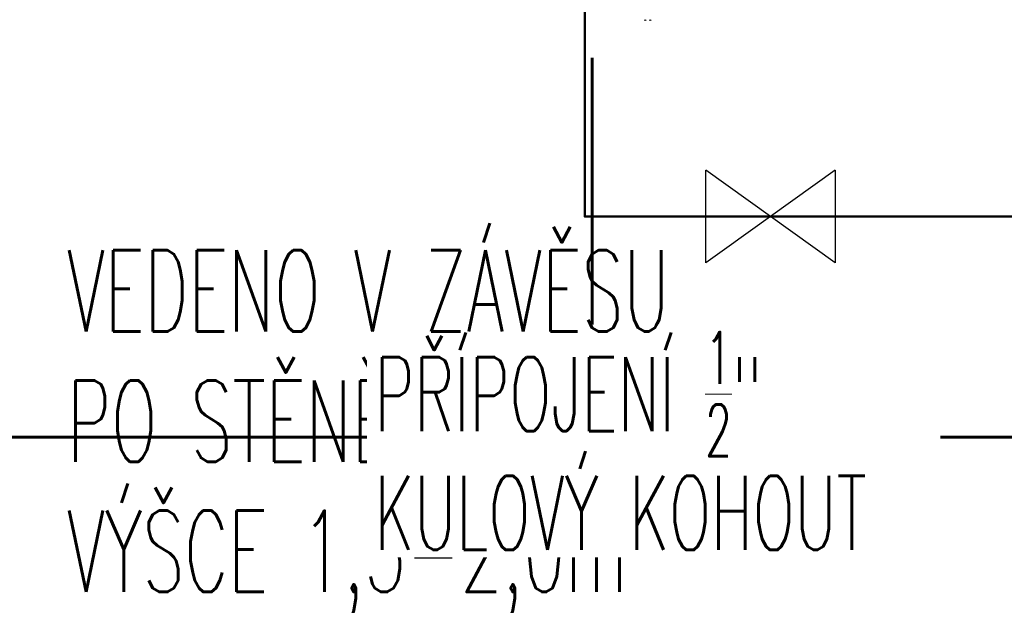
# Model space of a CAD drawing. Header units: millimetres. Extents: x -1254123 to -427507, y -785337 to -378997.
# Tile 22 of 33: x -441376 to -440045, y -473381 to -472590. Entities that reach past the tile are written whole.
import ezdxf

# ---------------------------------------------------------------- set-up
doc = ezdxf.new("R2010")
doc.units = ezdxf.units.MM
doc.header["$LTSCALE"] = 300
doc.layers.get('0').update_dxf_attribs({"lineweight": 9})
for name, color, linetype, lineweight in [('CERNA', 7, 'Continuous', 15), ('UT-kotle', 1, 'Continuous', 50), ('ZP-G-popis', 50, 'Continuous', 18), ('ZP35-PLYN 3kPa', 40, 'Plyn nízkotlak', 50), ('ZTI-G-ARMATURY', 42, 'Continuous', 30), ('ZTI-KS-popis', 80, 'Continuous', 15), ('ZTI-KS-potrubí PŘIPOJ', 76, 'Continuous', 60), ('ZTI-V-popis', 151, 'Continuous', 15)]:
    doc.layers.add(name, color=color, linetype=linetype, lineweight=lineweight)
doc.styles.add('simplex6', font='simplex.shx', dxfattribs={"width": 0.6})
doc.linetypes.add('Plyn nízkotlak', pattern='A,7,-3,7,-3,[12,site.shx,S=1,R=0,X=0,Y=0],-10', length=30)

# ---------------------------------------------------------------- blocks, each defined once
blk = doc.blocks.new('CONDENSINOX_50')
at = {"layer": 'CERNA'}
for points in [[(-347.5, -102.6), (-347.5, -103.1), (-347, -103.6), (-346.4, -103.6), (-345.9, -103.6), (-345.4, -103.1), (-345.4, -102.6)], [(-340.6, -102.6), (-340.6, -103.1), (-340.2, -103.6), (-339.6, -103.6), (-339, -103.6), (-338.6, -103.1), (-338.6, -102.6)]]:
    blk.add_open_spline(points, degree=3, knots=[0, 0, 0, 0, 1, 1, 1, 2, 2, 2, 2], dxfattribs=at)
blk = doc.blocks.new('ventil')
for p, q in [((62.5, 87.5), (-62.5, 87.5)), ((-62.5, -87.5), (62.5, 87.5)), ((62.5, -87.5), (-62.5, 87.5)), ((-62.5, -87.5), (62.5, -87.5))]:
    blk.add_line(p, q)

msp = doc.modelspace()

# ---------------------------------------------------------------- block references
at = {"layer": 'UT-kotle', "ltscale": 10}
msp.add_blockref('CONDENSINOX_50', (-440183.7, -472487.2, 0.5), dxfattribs=at)

# ---------------------------------------------------------------- texts
at = {"layer": 'ZTI-V-popis', "insert": (-441311.8, -472901.3, 0.5), "char_height": 110, "width": 931.386, "attachment_point": 1, "line_spacing_factor": 0.96, "style": 'simplex6', "bg_fill": 3, "box_fill_scale": 1.1, "bg_fill_color": 256, "bg_fill_transparency": 13394764}
msp.add_mtext('VEDENO V ZÁVĚSU PO STĚNĚ VE VÝŠCE 1,5-2,0m NAD PODLAHOU', dxfattribs=at)

# ---------------------------------------------------------------- next in the draw order: linework, layer by layer
at = {"layer": 'ZTI-KS-potrubí PŘIPOJ'}
for points in [[(-440927, -469688.1), (-440927, -470141.8), (-442020, -470141.8), (-442020, -473154.1), (-437371.8, -473154.1)], [(-440602, -472641.2), (-440602, -473154.1)]]:
    msp.add_lwpolyline(points, dxfattribs=at)

# ---------------------------------------------------------------- next in the draw order: texts
at = {"layer": 'ZTI-KS-popis', "insert": (-441825.1, -474097.2), "char_height": 110, "width": 2377.1, "attachment_point": 7, "line_spacing_factor": 0.96, "style": 'simplex6', "bg_fill": 3, "box_fill_scale": 1.1, "bg_fill_color": 256, "bg_fill_transparency": 13394764}
msp.add_mtext('PŘIPOJOVACÍ POTRUBÍ VEDENO VE SPÁDU NAD PODLAHOU (KOTVENO NAPŘ. PŘES ZÁVITOVOU TYČ PŘES CHEMICKOU KOTVU S OBJÍMKOU)\\PU ZALOMENÍ OSAZEN ČISTÍCÍ KUS', dxfattribs=at)

# ---------------------------------------------------------------- next in the draw order: linework, layer by layer
at = {"layer": 'ZP35-PLYN 3kPa', "ltscale": 0.15}
msp.add_lwpolyline([(-440611.9, -472574.3), (-440611.9, -472855.8), (-439807.4, -472855.8), (-439807.4, -473275.6)], dxfattribs=at)

# ---------------------------------------------------------------- next in the draw order: block references
at = {"layer": 'ZTI-G-ARMATURY', "ltscale": 2, "xscale": -1, "rotation": 90}
msp.add_blockref('ventil', (-440360.9, -472855.8), dxfattribs=at)

# ---------------------------------------------------------------- next in the draw order: texts
at = {"layer": 'ZP-G-popis', "insert": (-440896.4, -473011.8, 0.5), "char_height": 100, "width": 755.286, "attachment_point": 1, "line_spacing_factor": 0.96, "style": 'simplex6', "bg_fill": 3, "box_fill_scale": 1.1, "bg_fill_color": 256, "bg_fill_transparency": 13394764}
msp.add_mtext('\\A1;{\\Fsimplex8|c238;PŘÍPOJENÍ \\H0.7x;\\S1/2;\\H1.42857x;"\\PKULOVÝ KOHOUT}', dxfattribs=at)

doc.saveas('drawing.dxf')
